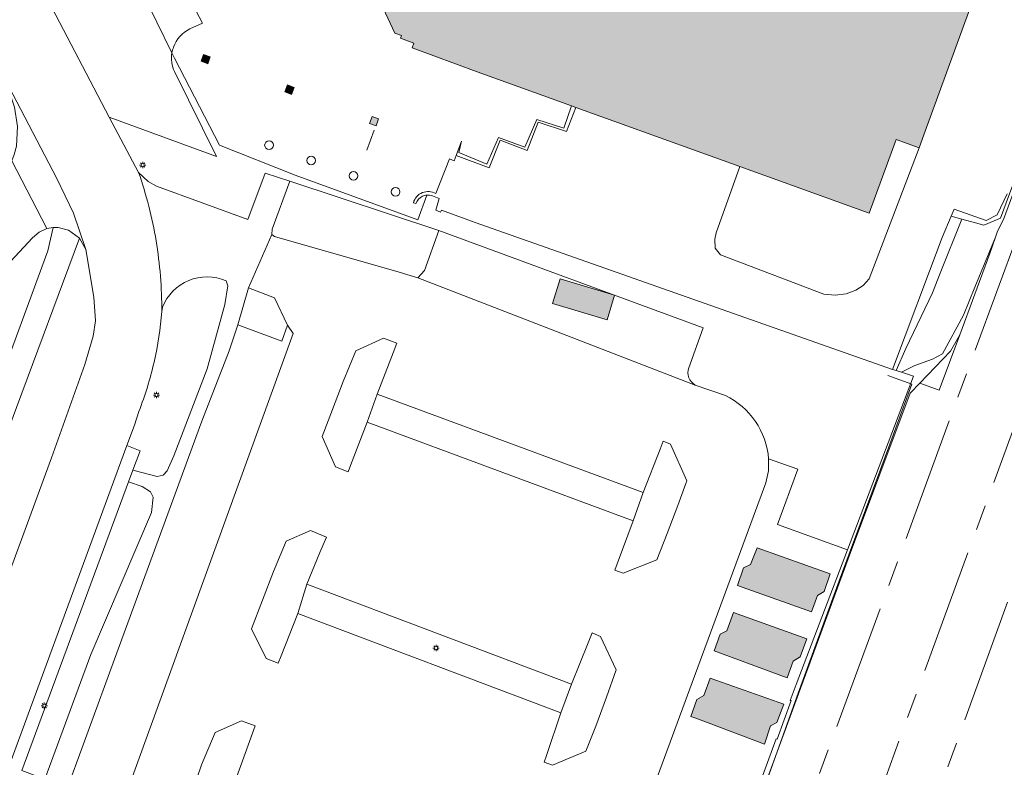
# Model space of a CAD drawing. Header units: metres. Extents: x 187482 to 189800, y 333582 to 335019.
# Tile 138 of 256: x 188003 to 188082, y 334812 to 334872. Entities that reach past the tile are written whole.
import ezdxf

# ---------------------------------------------------------------- set-up
doc = ezdxf.new("R2010")
doc.units = ezdxf.units.M
doc.linetypes.add('AM-AS-SO', pattern=[16, 10, -2, 2, -2])
doc.layers.get('0').update_dxf_attribs({"color": 252, "lineweight": 18})
for name, color, linetype, lineweight in [('B-WE-AM-AS_SPOOR_TREIN-G', 252, 'AM-AS-SO', 18), ('B-WE-GR-GRAS-GV', 252, 'Continuous', 18), ('B-WE-GR-GROENVOORZIENING-GV', 252, 'Continuous', 18), ('B-WE-IE-MEUBILAIR-S', 252, 'Continuous', 18), ('B-WE-IE-TERREINAFSCHEIDING_KUNSTMATIG_HEKWERK-G', 252, 'IE-TERREINAFSCHEIDING_KUNSTMATIG-SO', 18), ('B-WE-IE-TERREINAFSCHEIDING_KUNSTMATIG_MUUR-G', 252, 'IE-TERREINAFSCHEIDING_KUNSTMATIG-SO', 18), ('B-WE-OG-BEBOUWING-GV', 252, 'Continuous', 18), ('B-WE-OG-BEBOUWING_LUIFEL-GV', 252, 'Continuous', 18), ('B-WE-OG-TERREIN_ERF-GV', 252, 'Continuous', 18), ('B-WE-VH-GESLOTENVERHARDING_ASFALT-GV', 252, 'Continuous', 18), ('B-WE-VH-HALFVERHARDING-GV', 252, 'Continuous', 18)]:
    doc.layers.add(name, color=color, linetype=linetype, lineweight=lineweight)
doc.layers.add('B-WE-OG-BEBOUWING-V', color=7, linetype='Continuous', lineweight=18, true_color=0xf0f0f0)
doc.linetypes.add('IE-TERREINAFSCHEIDING_KUNSTMATIG-SO', pattern='A,4,[82,NLCS.SHX,S=0.75,R=90,X=0,Y=0],4,-2', length=10)

# ---------------------------------------------------------------- blocks, each defined once
blk = doc.blocks.new('SIE-MEUBILAIR_PAAL_LICHTMAST-SO')
for points in [[(-0.62, 0), (-1, 0)], [(-0.71, 0.71), (-0.44, 0.44)], [(0, 1), (0, 0.62)], [(0.44, 0.44), (0.71, 0.71)], [(1, 0), (0.62, 0)], [(-0.71, -0.71), (-0.44, -0.44)], [(0, -0.62), (0, -1)], [(0.44, -0.44), (0.71, -0.71)]]:
    blk.add_lwpolyline(points)
blk.add_circle((0, 0), 0.5)

msp = doc.modelspace()

# ---------------------------------------------------------------- hatches: boundary and pattern name
at = {"layer": 'B-WE-OG-BEBOUWING-V'}
h = msp.add_hatch(color=256, dxfattribs=at)
h.dxf.hatch_style = 1
h.paths.add_polyline_path([(188031.534, 334863.949), (188031.015, 334864.138), (188030.819, 334863.6), (188031.334, 334863.412)], flags=16)
h.paths.add_polyline_path([(188047.276, 334864.872), (188060.383, 334860.15), (188070.723, 334856.425), (188072.867, 334862.318), (188074.71, 334861.648), (188075.083, 334862.669), (188099.671, 334930.076), (188056.214, 334945.841), (188054.265, 334940.48), (188057.163, 334939.428), (188055.004, 334933.507), (188053.355, 334928.984), (188055.948, 334928.043), (188055.453, 334926.691), (188053.669, 334927.344), (188051.09, 334920.301), (188050.264, 334920.604), (188047.09, 334911.933), (188041.707, 334913.886), (188039.118, 334907.219), (188037.207, 334901.976), (188036.611, 334900.34), (188031.51, 334886.344), (188035.123, 334885.024), (188034.01, 334882.001), (188033.209, 334882.283), (188029.65, 334880.782), (188029.424, 334880.232), (188029.233, 334880.186), (188029.03, 334879.597), (188029.244, 334879.514), (188029.028, 334879.046), (188030.702, 334875.436), (188031.238, 334875.2), (188031.158, 334874.948), (188031.399, 334874.853), (188031.178, 334874.372), (188032.829, 334870.786), (188033.358, 334870.605), (188033.292, 334870.387), (188034.353, 334869.994), (188034.208, 334869.617), (188039.42, 334867.702), (188040.066, 334867.47), (188046.953, 334864.988)], flags=17)
h = msp.add_hatch(color=256, dxfattribs=at)
h.dxf.hatch_style = 1
h.paths.add_polyline_path([(188113.354, 334751.886), (188114.007, 334753.671), (188110.494, 334754.969), (188108.885, 334750.58), (188108.968, 334750.549), (188106.767, 334744.593), (188109.375, 334743.629), (188110.218, 334743.317)], flags=16)
h.paths.add_polyline_path([(188144.743, 334848.751), (188149.644, 334847.091), (188151.504, 334852.612), (188146.603, 334854.272)], flags=16)
h.paths.add_polyline_path([(188111.246, 334807.982), (188113.293, 334807.23), (188116.09, 334814.846), (188114.521, 334815.423), (188115.368, 334817.729), (188115.102, 334817.826), (188116.726, 334822.246), (188111.795, 334824.058), (188110.171, 334819.637), (188109.812, 334819.769), (188108.965, 334817.463), (188107.27, 334818.086), (188104.473, 334810.47), (188106.665, 334809.665), (188101.681, 334796.095), (188102.102, 334795.941), (188101.636, 334794.673), (188103.116, 334792.923), (188105.366, 334793.303), (188105.832, 334794.57), (188106.262, 334794.413)], flags=16)
h.paths.add_polyline_path([(188123.901, 334759.755), (188122.439, 334755.76), (188115.677, 334758.234), (188115.375, 334757.413), (188111.859, 334758.692), (188110.494, 334754.969), (188114.007, 334753.671), (188113.354, 334751.886), (188120.116, 334749.412), (188121.971, 334754.483), (188128.738, 334752.023), (188129.492, 334753.379), (188130.463, 334754.589), (188131.623, 334755.62), (188132.939, 334756.442)], flags=16)
h.paths.add_polyline_path([(188113.354, 334751.886), (188110.218, 334743.317), (188123.713, 334738.33), (188125.011, 334738.191), (188126.294, 334738.434), (188125.837, 334739.888), (188125.625, 334741.397), (188125.664, 334742.92), (188125.954, 334744.416), (188119.188, 334746.876), (188120.116, 334749.412)], flags=16)
h.paths.add_polyline_path([(188143.288, 334732.26), (188144.628, 334735.922), (188139.156, 334737.925), (188135.266, 334735.172), (188136.036, 334734.363), (188136.907, 334733.663), (188137.861, 334733.083), (188138.884, 334732.633), (188139.957, 334732.322), (188141.061, 334732.154), (188142.178, 334732.134)], flags=0)
h.paths.add_polyline_path([(188120.116, 334749.412), (188119.188, 334746.876), (188125.954, 334744.416), (188125.664, 334742.92), (188125.625, 334741.397), (188125.837, 334739.888), (188126.294, 334738.434), (188135.266, 334735.172), (188139.156, 334737.925), (188140.735, 334739.043), (188143.543, 334746.64), (188141.933, 334753.144), (188132.939, 334756.442), (188131.623, 334755.62), (188130.463, 334754.589), (188129.492, 334753.379), (188128.738, 334752.023), (188121.971, 334754.483)], flags=16)
h.paths.add_polyline_path([(188111.859, 334758.692), (188115.375, 334757.413), (188115.677, 334758.234), (188122.439, 334755.76), (188123.901, 334759.755), (188120.527, 334760.992), (188117.65, 334763.016), (188118.509, 334765.387), (188119.826, 334769.023), (188119.894, 334769.211), (188119.657, 334769.297), (188119.623, 334769.197), (188119.593, 334769.109), (188116.159, 334770.354), (188114.752, 334766.547), (188113.202, 334762.355), (188112.786, 334761.221)], flags=16)
h.paths.add_polyline_path([(188081.389, 334733.788), (188079.309, 334733.604), (188077.387, 334728.388), (188076.852, 334728.585), (188063.011, 334691.034), (188063.546, 334690.837), (188061.624, 334685.62), (188063.103, 334684.176), (188065.166, 334684.314), (188067.089, 334689.531), (188067.624, 334689.334), (188081.464, 334726.885), (188080.929, 334727.082), (188082.852, 334732.299)], flags=0)
h.paths.add_polyline_path([(188056.374, 334665.772), (188054.13, 334665.445), (188052.335, 334660.585), (188051.947, 334660.728), (188050.228, 334656.074), (188052.012, 334653.961), (188054.741, 334654.407), (188056.46, 334659.061), (188056.072, 334659.205), (188057.867, 334664.065)], flags=16)
h.paths.add_polyline_path([(188064.154, 334819.337), (188064.651, 334820.671), (188065.206, 334821.012), (188065.724, 334822.445), (188059.868, 334824.533), (188059.347, 334823.09), (188058.813, 334822.805), (188058.329, 334821.477)], flags=16)
h.paths.add_polyline_path([(188058.007, 334819.288), (188057.511, 334817.92), (188056.946, 334817.585), (188056.462, 334816.251), (188056.878, 334816.111), (188062.349, 334814.027), (188062.846, 334815.491), (188063.336, 334815.758), (188063.906, 334817.234)], flags=16)
h.paths.add_polyline_path([(188066.115, 334824.604), (188066.592, 334825.894), (188067.126, 334826.223), (188067.597, 334827.619), (188061.769, 334829.7), (188061.233, 334828.388), (188060.674, 334828.109), (188060.19, 334826.694)], flags=16)
h.paths.add_polyline_path([(188122.64, 334751.245), (188125.797, 334750.09), (188124.669, 334747.045), (188121.499, 334748.159)], flags=16)
h.paths.add_polyline_path([(188118.879, 334706.616), (188120.196, 334710.294), (188118.962, 334710.756), (188117.592, 334707.098)], flags=16)
h.paths.add_polyline_path([(188107.705, 334676.537), (188106.447, 334677.009), (188105.155, 334673.56), (188106.413, 334673.089)], flags=16)
h.paths.add_polyline_path([(188114.299, 334694.388), (188115.626, 334697.927), (188114.371, 334698.398), (188113.044, 334694.859)], flags=16)
h.paths.add_polyline_path([(188100.211, 334656.017), (188101.554, 334659.733), (188100.218, 334660.216), (188098.875, 334656.5)], flags=16)
h.paths.add_polyline_path([(188120.5, 334711.204), (188121.844, 334714.789), (188120.629, 334715.245), (188119.285, 334711.659)], flags=16)
h.paths.add_polyline_path([(188101.872, 334664.669), (188100.502, 334661.078), (188101.777, 334660.6), (188103.126, 334664.199)], flags=16)
h.paths.add_polyline_path([(188093.01, 334705.533), (188091.561, 334706.083), (188087.545, 334695.449), (188089.044, 334694.93)], flags=16)
h.paths.add_polyline_path([(188113.982, 334693.381), (188112.715, 334693.855), (188111.399, 334690.344), (188112.666, 334689.869)], flags=16)
h.paths.add_polyline_path([(188108.074, 334681.475), (188106.821, 334678.132), (188108.048, 334677.672), (188109.302, 334681.014)], flags=16)
h.paths.add_polyline_path([(188137.486, 334889.446), (188139.988, 334888.532), (188143.626, 334898.496), (188141.124, 334899.41)], flags=16)
h.paths.add_polyline_path([(188072.593, 334650.228), (188076.538, 334660.9), (188075.149, 334661.384), (188071.163, 334650.809)], flags=16)
h.paths.add_polyline_path([(188095.78, 334772.918), (188092.818, 334772.413), (188085.48, 334752.389), (188087.399, 334750.054), (188090.372, 334750.595), (188097.714, 334770.618)], flags=16)
h.paths.add_polyline_path([(188056.374, 334665.772), (188057.867, 334664.065), (188056.072, 334659.205), (188056.46, 334659.061), (188054.741, 334654.407), (188052.012, 334653.961), (188050.228, 334656.074), (188051.947, 334660.728), (188052.335, 334660.585), (188054.13, 334665.445)], flags=16)
h.paths.add_polyline_path([(188095.78, 334772.918), (188097.714, 334770.618), (188090.372, 334750.595), (188087.399, 334750.054), (188085.48, 334752.389), (188092.818, 334772.413)], flags=16)
h.paths.add_polyline_path([(188108.965, 334817.463), (188109.812, 334819.769), (188110.171, 334819.637), (188111.795, 334824.058), (188116.726, 334822.246), (188115.102, 334817.826), (188115.368, 334817.729), (188114.521, 334815.423), (188116.09, 334814.846), (188113.293, 334807.23), (188111.246, 334807.982), (188106.262, 334794.413), (188105.832, 334794.57), (188105.366, 334793.303), (188103.116, 334792.923), (188101.636, 334794.673), (188102.102, 334795.941), (188101.681, 334796.095), (188106.665, 334809.665), (188104.473, 334810.47), (188107.27, 334818.086)], flags=0)
h.paths.add_polyline_path([(188081.389, 334733.788), (188082.852, 334732.299), (188080.929, 334727.082), (188081.464, 334726.885), (188067.624, 334689.334), (188067.089, 334689.531), (188065.166, 334684.314), (188063.103, 334684.176), (188061.624, 334685.62), (188063.546, 334690.837), (188063.011, 334691.034), (188076.852, 334728.585), (188077.387, 334728.388), (188079.309, 334733.604)], flags=16)
h.paths.add_polyline_path([(188112.786, 334761.221), (188107.757, 334763.026), (188107.533, 334763.106), (188102.499, 334749.596), (188102.812, 334749.483), (188107.817, 334747.668)], flags=16)
h.paths.add_polyline_path([(188148.146, 334733.219), (188132.972, 334738.828), (188107.817, 334747.668), (188105.979, 334742.654), (188110.845, 334740.885), (188146.256, 334728.01), (188146.73, 334729.317)], flags=16)
h.paths.add_polyline_path([(188143.626, 334898.496), (188139.988, 334888.532), (188137.486, 334889.446), (188141.124, 334899.41)], flags=16)
h.paths.add_polyline_path([(188050.007, 334655.479), (188051.725, 334660.257), (188052.468, 334660.007), (188054.233, 334664.688), (188056.225, 334665.333), (188057.445, 334663.53), (188055.753, 334658.776), (188056.313, 334658.602), (188054.596, 334653.825), (188052.074, 334653.278)], flags=0)
h.paths.add_polyline_path([(188067.639, 334689.455), (188066.904, 334688.968), (188064.948, 334683.847), (188062.805, 334683.425), (188061.51, 334685.127), (188063.461, 334690.244), (188063.22, 334691.093), (188076.821, 334727.78), (188077.55, 334728.248), (188079.264, 334732.872), (188081.409, 334733.687), (188082.707, 334731.596), (188080.993, 334726.972), (188081.24, 334726.142)], flags=0)
h.paths.add_polyline_path([(188105.199, 334793.294), (188103.865, 334792.941), (188103.548, 334792.074), (188102.344, 334792.515), (188102.658, 334793.37), (188101.933, 334794.311), (188102.356, 334795.464), (188102.134, 334796.434), (188107.709, 334811.649), (188107.06, 334813.185), (188107.632, 334814.709), (188109.046, 334815.299), (188111.996, 334823.35), (188116.37, 334821.747), (188113.522, 334813.977), (188113.716, 334812.428), (188113.135, 334810.781), (188111.919, 334809.601), (188106.37, 334794.461), (188105.574, 334794.317)], flags=16)
h.paths.add_polyline_path([(188049.851, 334648.187), (188057.538, 334649.533), (188058.588, 334652.346), (188071.858, 334687.891), (188085.459, 334724.578), (188110.595, 334792.912), (188120.722, 334820.152), (188151.42, 334903.72), (188146.208, 334909.888), (188138.244, 334908.546), (188107.293, 334825.074), (188097.909, 334797.982), (188072.137, 334730.255), (188058.294, 334692.919), (188045.081, 334657.305), (188044.218, 334654.98)], flags=17)
h.paths.add_polyline_path([(188103.548, 334792.074), (188103.865, 334792.941), (188105.199, 334793.294), (188105.574, 334794.317), (188106.37, 334794.461), (188111.919, 334809.601), (188113.135, 334810.781), (188113.716, 334812.428), (188113.522, 334813.977), (188116.37, 334821.747), (188111.996, 334823.35), (188109.046, 334815.299), (188107.632, 334814.709), (188107.06, 334813.185), (188107.709, 334811.649), (188102.134, 334796.434), (188102.356, 334795.464), (188101.933, 334794.311), (188102.658, 334793.37), (188102.344, 334792.515)], flags=16)
h.paths.add_polyline_path([(188052.468, 334660.007), (188051.725, 334660.257), (188050.007, 334655.479), (188052.074, 334653.278), (188054.596, 334653.825), (188056.313, 334658.602), (188055.753, 334658.776), (188057.445, 334663.53), (188056.225, 334665.333), (188054.233, 334664.688)], flags=16)
h.paths.add_polyline_path([(188064.948, 334683.847), (188066.904, 334688.968), (188067.639, 334689.455), (188081.24, 334726.142), (188080.993, 334726.972), (188082.707, 334731.596), (188081.409, 334733.687), (188079.264, 334732.872), (188077.55, 334728.248), (188076.821, 334727.78), (188063.22, 334691.093), (188063.461, 334690.244), (188061.51, 334685.127), (188062.805, 334683.425)], flags=16)
h.paths.add_polyline_path([(188046.034, 334851.192), (188045.437, 334849.221), (188049.785, 334847.905), (188050.382, 334849.876)], flags=16)
h = msp.add_hatch(color=256, dxfattribs=at)
h.dxf.hatch_style = 1
h.paths.add_polyline_path([(188113.354, 334751.886), (188114.007, 334753.671), (188110.494, 334754.969), (188108.885, 334750.58), (188108.968, 334750.549), (188106.767, 334744.593), (188109.375, 334743.629), (188110.218, 334743.317)], flags=16)
h.paths.add_polyline_path([(188144.743, 334848.751), (188149.644, 334847.091), (188151.504, 334852.612), (188146.603, 334854.272)], flags=16)
h.paths.add_polyline_path([(188111.246, 334807.982), (188113.293, 334807.23), (188116.09, 334814.846), (188114.521, 334815.423), (188115.368, 334817.729), (188115.102, 334817.826), (188116.726, 334822.246), (188111.795, 334824.058), (188110.171, 334819.637), (188109.812, 334819.769), (188108.965, 334817.463), (188107.27, 334818.086), (188104.473, 334810.47), (188106.665, 334809.665), (188101.681, 334796.095), (188102.102, 334795.941), (188101.636, 334794.673), (188103.116, 334792.923), (188105.366, 334793.303), (188105.832, 334794.57), (188106.262, 334794.413)], flags=16)
h.paths.add_polyline_path([(188123.901, 334759.755), (188122.439, 334755.76), (188115.677, 334758.234), (188115.375, 334757.413), (188111.859, 334758.692), (188110.494, 334754.969), (188114.007, 334753.671), (188113.354, 334751.886), (188120.116, 334749.412), (188121.971, 334754.483), (188128.738, 334752.023), (188129.492, 334753.379), (188130.463, 334754.589), (188131.623, 334755.62), (188132.939, 334756.442)], flags=16)
h.paths.add_polyline_path([(188113.354, 334751.886), (188110.218, 334743.317), (188123.713, 334738.33), (188125.011, 334738.191), (188126.294, 334738.434), (188125.837, 334739.888), (188125.625, 334741.397), (188125.664, 334742.92), (188125.954, 334744.416), (188119.188, 334746.876), (188120.116, 334749.412)], flags=16)
h.paths.add_polyline_path([(188143.288, 334732.26), (188144.628, 334735.922), (188139.156, 334737.925), (188135.266, 334735.172), (188136.036, 334734.363), (188136.907, 334733.663), (188137.861, 334733.083), (188138.884, 334732.633), (188139.957, 334732.322), (188141.061, 334732.154), (188142.178, 334732.134)], flags=0)
h.paths.add_polyline_path([(188120.116, 334749.412), (188119.188, 334746.876), (188125.954, 334744.416), (188125.664, 334742.92), (188125.625, 334741.397), (188125.837, 334739.888), (188126.294, 334738.434), (188135.266, 334735.172), (188139.156, 334737.925), (188140.735, 334739.043), (188143.543, 334746.64), (188141.933, 334753.144), (188132.939, 334756.442), (188131.623, 334755.62), (188130.463, 334754.589), (188129.492, 334753.379), (188128.738, 334752.023), (188121.971, 334754.483)], flags=16)
h.paths.add_polyline_path([(188111.859, 334758.692), (188115.375, 334757.413), (188115.677, 334758.234), (188122.439, 334755.76), (188123.901, 334759.755), (188120.527, 334760.992), (188117.65, 334763.016), (188118.509, 334765.387), (188119.826, 334769.023), (188119.894, 334769.211), (188119.657, 334769.297), (188119.623, 334769.197), (188119.593, 334769.109), (188116.159, 334770.354), (188114.752, 334766.547), (188113.202, 334762.355), (188112.786, 334761.221)], flags=16)
h.paths.add_polyline_path([(188081.389, 334733.788), (188079.309, 334733.604), (188077.387, 334728.388), (188076.852, 334728.585), (188063.011, 334691.034), (188063.546, 334690.837), (188061.624, 334685.62), (188063.103, 334684.176), (188065.166, 334684.314), (188067.089, 334689.531), (188067.624, 334689.334), (188081.464, 334726.885), (188080.929, 334727.082), (188082.852, 334732.299)], flags=0)
h.paths.add_polyline_path([(188056.374, 334665.772), (188054.13, 334665.445), (188052.335, 334660.585), (188051.947, 334660.728), (188050.228, 334656.074), (188052.012, 334653.961), (188054.741, 334654.407), (188056.46, 334659.061), (188056.072, 334659.205), (188057.867, 334664.065)], flags=16)
h.paths.add_polyline_path([(188064.154, 334819.337), (188064.651, 334820.671), (188065.206, 334821.012), (188065.724, 334822.445), (188059.868, 334824.533), (188059.347, 334823.09), (188058.813, 334822.805), (188058.329, 334821.477)], flags=16)
h.paths.add_polyline_path([(188058.007, 334819.288), (188057.511, 334817.92), (188056.946, 334817.585), (188056.462, 334816.251), (188056.878, 334816.111), (188062.349, 334814.027), (188062.846, 334815.491), (188063.336, 334815.758), (188063.906, 334817.234)], flags=16)
h.paths.add_polyline_path([(188066.115, 334824.604), (188066.592, 334825.894), (188067.126, 334826.223), (188067.597, 334827.619), (188061.769, 334829.7), (188061.233, 334828.388), (188060.674, 334828.109), (188060.19, 334826.694)], flags=16)
h.paths.add_polyline_path([(188122.64, 334751.245), (188125.797, 334750.09), (188124.669, 334747.045), (188121.499, 334748.159)], flags=16)
h.paths.add_polyline_path([(188118.879, 334706.616), (188120.196, 334710.294), (188118.962, 334710.756), (188117.592, 334707.098)], flags=16)
h.paths.add_polyline_path([(188107.705, 334676.537), (188106.447, 334677.009), (188105.155, 334673.56), (188106.413, 334673.089)], flags=16)
h.paths.add_polyline_path([(188114.299, 334694.388), (188115.626, 334697.927), (188114.371, 334698.398), (188113.044, 334694.859)], flags=16)
h.paths.add_polyline_path([(188100.211, 334656.017), (188101.554, 334659.733), (188100.218, 334660.216), (188098.875, 334656.5)], flags=16)
h.paths.add_polyline_path([(188120.5, 334711.204), (188121.844, 334714.789), (188120.629, 334715.245), (188119.285, 334711.659)], flags=16)
h.paths.add_polyline_path([(188101.872, 334664.669), (188100.502, 334661.078), (188101.777, 334660.6), (188103.126, 334664.199)], flags=16)
h.paths.add_polyline_path([(188093.01, 334705.533), (188091.561, 334706.083), (188087.545, 334695.449), (188089.044, 334694.93)], flags=16)
h.paths.add_polyline_path([(188113.982, 334693.381), (188112.715, 334693.855), (188111.399, 334690.344), (188112.666, 334689.869)], flags=16)
h.paths.add_polyline_path([(188108.074, 334681.475), (188106.821, 334678.132), (188108.048, 334677.672), (188109.302, 334681.014)], flags=16)
h.paths.add_polyline_path([(188137.486, 334889.446), (188139.988, 334888.532), (188143.626, 334898.496), (188141.124, 334899.41)], flags=16)
h.paths.add_polyline_path([(188072.593, 334650.228), (188076.538, 334660.9), (188075.149, 334661.384), (188071.163, 334650.809)], flags=16)
h.paths.add_polyline_path([(188095.78, 334772.918), (188092.818, 334772.413), (188085.48, 334752.389), (188087.399, 334750.054), (188090.372, 334750.595), (188097.714, 334770.618)], flags=16)
h.paths.add_polyline_path([(188056.374, 334665.772), (188057.867, 334664.065), (188056.072, 334659.205), (188056.46, 334659.061), (188054.741, 334654.407), (188052.012, 334653.961), (188050.228, 334656.074), (188051.947, 334660.728), (188052.335, 334660.585), (188054.13, 334665.445)], flags=16)
h.paths.add_polyline_path([(188095.78, 334772.918), (188097.714, 334770.618), (188090.372, 334750.595), (188087.399, 334750.054), (188085.48, 334752.389), (188092.818, 334772.413)], flags=16)
h.paths.add_polyline_path([(188108.965, 334817.463), (188109.812, 334819.769), (188110.171, 334819.637), (188111.795, 334824.058), (188116.726, 334822.246), (188115.102, 334817.826), (188115.368, 334817.729), (188114.521, 334815.423), (188116.09, 334814.846), (188113.293, 334807.23), (188111.246, 334807.982), (188106.262, 334794.413), (188105.832, 334794.57), (188105.366, 334793.303), (188103.116, 334792.923), (188101.636, 334794.673), (188102.102, 334795.941), (188101.681, 334796.095), (188106.665, 334809.665), (188104.473, 334810.47), (188107.27, 334818.086)], flags=0)
h.paths.add_polyline_path([(188081.389, 334733.788), (188082.852, 334732.299), (188080.929, 334727.082), (188081.464, 334726.885), (188067.624, 334689.334), (188067.089, 334689.531), (188065.166, 334684.314), (188063.103, 334684.176), (188061.624, 334685.62), (188063.546, 334690.837), (188063.011, 334691.034), (188076.852, 334728.585), (188077.387, 334728.388), (188079.309, 334733.604)], flags=16)
h.paths.add_polyline_path([(188103.219, 334814.366), (188044.568, 334654.588), (188049.869, 334648.32), (188057.842, 334649.714), (188115.434, 334805.644), (188151.57, 334903.612), (188146.199, 334910.045), (188137.966, 334908.531)], flags=17)
h.paths.add_polyline_path([(188112.786, 334761.221), (188107.757, 334763.026), (188107.533, 334763.106), (188102.499, 334749.596), (188102.812, 334749.483), (188107.817, 334747.668)], flags=16)
h.paths.add_polyline_path([(188148.146, 334733.219), (188132.972, 334738.828), (188107.817, 334747.668), (188105.979, 334742.654), (188110.845, 334740.885), (188146.256, 334728.01), (188146.73, 334729.317)], flags=16)
h.paths.add_polyline_path([(188143.626, 334898.496), (188139.988, 334888.532), (188137.486, 334889.446), (188141.124, 334899.41)], flags=16)
h.paths.add_polyline_path([(188050.007, 334655.479), (188051.725, 334660.257), (188052.468, 334660.007), (188054.233, 334664.688), (188056.225, 334665.333), (188057.445, 334663.53), (188055.753, 334658.776), (188056.313, 334658.602), (188054.596, 334653.825), (188052.074, 334653.278)], flags=0)
h.paths.add_polyline_path([(188067.639, 334689.455), (188066.904, 334688.968), (188064.948, 334683.847), (188062.805, 334683.425), (188061.51, 334685.127), (188063.461, 334690.244), (188063.22, 334691.093), (188076.821, 334727.78), (188077.55, 334728.248), (188079.264, 334732.872), (188081.409, 334733.687), (188082.707, 334731.596), (188080.993, 334726.972), (188081.24, 334726.142)], flags=0)
h.paths.add_polyline_path([(188105.199, 334793.294), (188103.865, 334792.941), (188103.548, 334792.074), (188102.344, 334792.515), (188102.658, 334793.37), (188101.933, 334794.311), (188102.356, 334795.464), (188102.134, 334796.434), (188107.709, 334811.649), (188107.06, 334813.185), (188107.632, 334814.709), (188109.046, 334815.299), (188111.996, 334823.35), (188116.37, 334821.747), (188113.522, 334813.977), (188113.716, 334812.428), (188113.135, 334810.781), (188111.919, 334809.601), (188106.37, 334794.461), (188105.574, 334794.317)], flags=16)
h.paths.add_polyline_path([(188103.548, 334792.074), (188103.865, 334792.941), (188105.199, 334793.294), (188105.574, 334794.317), (188106.37, 334794.461), (188111.919, 334809.601), (188113.135, 334810.781), (188113.716, 334812.428), (188113.522, 334813.977), (188116.37, 334821.747), (188111.996, 334823.35), (188109.046, 334815.299), (188107.632, 334814.709), (188107.06, 334813.185), (188107.709, 334811.649), (188102.134, 334796.434), (188102.356, 334795.464), (188101.933, 334794.311), (188102.658, 334793.37), (188102.344, 334792.515)], flags=16)
h.paths.add_polyline_path([(188052.468, 334660.007), (188051.725, 334660.257), (188050.007, 334655.479), (188052.074, 334653.278), (188054.596, 334653.825), (188056.313, 334658.602), (188055.753, 334658.776), (188057.445, 334663.53), (188056.225, 334665.333), (188054.233, 334664.688)], flags=16)
h.paths.add_polyline_path([(188064.948, 334683.847), (188066.904, 334688.968), (188067.639, 334689.455), (188081.24, 334726.142), (188080.993, 334726.972), (188082.707, 334731.596), (188081.409, 334733.687), (188079.264, 334732.872), (188077.55, 334728.248), (188076.821, 334727.78), (188063.22, 334691.093), (188063.461, 334690.244), (188061.51, 334685.127), (188062.805, 334683.425)], flags=16)
h.paths.add_polyline_path([(188046.034, 334851.192), (188045.437, 334849.221), (188049.785, 334847.905), (188050.382, 334849.876)], flags=16)
h = msp.add_hatch(color=256, dxfattribs=at)
h.dxf.hatch_style = 1
h.paths.add_polyline_path([(188018.095, 334868.899), (188017.551, 334869.097), (188017.353, 334868.553), (188017.896, 334868.355)], flags=17)
h = msp.add_hatch(color=256, dxfattribs=at)
h.dxf.hatch_style = 1
h.paths.add_polyline_path([(188024.8, 334866.45), (188024.259, 334866.662), (188024.047, 334866.121), (188024.588, 334865.909)], flags=17)

# ---------------------------------------------------------------- linework, layer by layer
at = {"layer": 'B-WE-AM-AS_SPOOR_TREIN-G', "flags": 128}
for points in [[(187938.672, 334493.436), (187946.116, 334506.742), (187954.113, 334521.419), (187960.454, 334533.371), (187966.931, 334545.875), (187973.813, 334559.553), (187981.266, 334574.814), (187988.057, 334588.974), (187993.186, 334599.933), (188000.593, 334616.074), (188008.727, 334634.325), (188017.293, 334653.815), (188024.408, 334670.949), (188038.032, 334706.632), (188058.672, 334762.709), (188074.827, 334806.249), (188083.775, 334830.9), (188089.471, 334846.134), (188103.401, 334884.1), (188118.557, 334924.41), (188125.223, 334942.945), (188130.53, 334957.434), (188142.619, 334990.031), (188148.213, 335006.17), (188151.51, 335016.548)], [(188046.028, 334755.388), (188090.195, 334875.382), (188106.418, 334919.741), (188109.223, 334927.123), (188111.686, 334933.203), (188113.59, 334937.363), (188116.347, 334943.318), (188122.276, 334955.206), (188125.556, 334961.883)], [(188036.399, 334714.834), (188044.349, 334736.114), (188058.593, 334774.719), (188096.22, 334877.372), (188127.266, 334961.271)]]:
    msp.add_lwpolyline(points, dxfattribs=at)
at = {"layer": 'B-WE-GR-GRAS-GV', "flags": 128}
msp.add_lwpolyline([(188074.762, 334842.854), (188076.316, 334842.306), (188077.968, 334846.72), (188077.212, 334845.405)], close=True, dxfattribs=at)
at = {"layer": 'B-WE-GR-GROENVOORZIENING-GV', "flags": 128}
for points in [[(187988.775, 334815.623), (187989.435, 334815.388), (187990.901, 334814.848), (187993.851, 334822.859), (188000.75, 334841.612), (188005.128, 334853.433), (188005.534, 334855.282), (188005.048, 334855.194), (188004.422, 334854.898), (188003.888, 334854.458), (188000, 334850.296), (187999.055, 334848.879), (187998.329, 334847.339), (187987.622, 334818.226)], [(187997.506, 334815.442), (187999.82, 334821.739), (188005.414, 334836.882), (188008.081, 334844.34), (188008.732, 334846.599), (188008.927, 334847.834), (188008.796, 334849.727), (188008.156, 334853.529), (188007.65, 334854.431), (188002.607, 334840.91), (187995.223, 334821.009), (187992.805, 334814.155), (187993.684, 334813.842)], [(188012.388, 334840.603), (188012.042, 334839.5), (188011.424, 334837.875), (188012.481, 334837.441), (188011.912, 334835.903), (188013.849, 334835.393), (188014.327, 334835.508), (188014.636, 334835.846), (188015.193, 334837.054), (188017.854, 334843.988), (188019.257, 334849.137), (188019.49, 334850.614), (188019.353, 334851.035)], [(188014.267, 334848.929), (188014.213, 334848.587)]]:
    msp.add_lwpolyline(points, dxfattribs=at)
at = {"layer": 'B-WE-GR-GROENVOORZIENING-GV'}
for points in [[(188016.369, 334851.048, 0.201137), (188014.267, 334848.929)], [(188019.353, 334851.035, 0.200736), (188016.369, 334851.048)], [(188014.213, 334848.587, -0.037433), (188013.601, 334844.526)], [(188013.601, 334844.526, -0.037439), (188012.388, 334840.603)]]:
    msp.add_lwpolyline(points, format="xyb", dxfattribs=at)
at = {"layer": 'B-WE-GR-GROENVOORZIENING-GV', "flags": 128}
for points in [[(188020.291, 334847.501), (188023.59, 334846.289), (188023.803, 334846.211), (188024.267, 334847.474), (188023.23, 334849.669), (188021.141, 334850.466)], [(188030.628, 334839.728), (188031.416, 334841.978), (188032.697, 334845.284), (188032.989, 334846.037), (188031.928, 334846.448), (188029.727, 334845.435), (188028.7, 334842.983), (188027.86, 334840.752), (188027.02, 334838.596), (188028.086, 334836.166), (188029.102, 334835.774), (188029.298, 334836.283)], [(188051.873, 334831.867), (188050.577, 334828.42), (188050.395, 334827.935), (188051.081, 334827.677), (188053.766, 334828.759), (188054.584, 334830.864), (188055.424, 334833.095), (188056.077, 334834.836), (188056.163, 334835.065), (188054.852, 334837.988), (188054.26, 334838.219), (188054.012, 334837.584), (188052.659, 334834.118)], [(188011.573, 334834.988), (188003.039, 334811.933), (188004.89, 334811.245), (188008.56, 334821.196), (188013.385, 334832.518), (188013.522, 334833.757), (188013.315, 334834.168), (188012.664, 334834.611)], [(188025.809, 334826.807), (188026.852, 334829.323), (188027.364, 334830.558), (188026.098, 334831.083), (188024.153, 334830.227), (188023.13, 334827.818), (188022.271, 334825.522), (188021.375, 334823.246), (188022.556, 334820.868), (188023.522, 334820.489), (188023.753, 334821.077), (188025.083, 334824.461)], [(188046.089, 334816.535), (188044.934, 334813.126), (188044.751, 334812.586), (188045.426, 334812.358), (188048.076, 334813.479), (188048.888, 334815.479), (188049.748, 334817.775), (188050.497, 334819.973), (188049.257, 334822.64), (188048.587, 334822.91), (188048.267, 334822.117), (188046.941, 334818.834)], [(188020.177, 334811.366), (188021.464, 334814.921), (188021.675, 334815.503), (188020.586, 334815.897), (188018.473, 334814.966), (188017.4, 334812.386), (188016.617, 334810.108), (188015.755, 334807.777), (188016.862, 334805.547), (188017.861, 334805.167), (188018.082, 334805.748), (188019.355, 334809.096)]]:
    msp.add_lwpolyline(points, close=True, dxfattribs=at)
at = {"layer": 'B-WE-IE-TERREINAFSCHEIDING_KUNSTMATIG_HEKWERK-G', "ltscale": 0.2, "flags": 128}
for points in [[(188015.031, 334869.231), (188012.629, 334874.156), (188012.621, 334874.17)], [(188035.385, 334857.868), (188034.673, 334855.907), (188024.878, 334859.473), (188018.827, 334861.864), (188015.245, 334868.793), (188015.031, 334869.231)], [(188036.11, 334857.985), (188037.196, 334860.753)], [(188073.311, 334843.723), (188074.264, 334843.423), (188068.982, 334829.558)], [(188072.576, 334843.954), (188072.88, 334843.858)], [(188072.88, 334843.858), (188073.311, 334843.723)], [(188051.604, 334781.491), (188052.425, 334783.667), (188054.093, 334788.231), (188056.713, 334795.329), (188059.373, 334802.588), (188062.485, 334810.959), (188065.049, 334818.109), (188068.313, 334827.061), (188072.267, 334837.697), (188074.122, 334842.778), (188072.218, 334843.474)]]:
    msp.add_lwpolyline(points, dxfattribs=at)
at = {"layer": 'B-WE-IE-TERREINAFSCHEIDING_KUNSTMATIG_MUUR-G', "ltscale": 0.2, "flags": 128}
for points in [[(188111.134, 334936.909), (188081.21, 334856.033)], [(188031.185, 334863.049), (188030.588, 334861.455)], [(188035.835, 334857.808), (188036.375, 334857.587), (188036.117, 334856.679), (188036.468, 334856.513), (188036.565, 334856.678), (188039.258, 334855.678)], [(188034.313, 334857.255), (188034.517, 334857.199)], [(188077.276, 334856.19), (188078.12, 334855.955)], [(188078.12, 334855.955), (188079.214, 334855.65), (188079.87, 334855.467), (188081.21, 334856.033)]]:
    msp.add_lwpolyline(points, dxfattribs=at)
at = {"layer": 'B-WE-IE-TERREINAFSCHEIDING_KUNSTMATIG_MUUR-G', "ltscale": 0.2}
for points in [[(188022.435, 334861.855, -0.411429), (188022.785, 334862.205)], [(188022.785, 334861.505, -0.411429), (188022.435, 334861.855)], [(188022.785, 334862.205, -0.411429), (188023.135, 334861.855)], [(188023.135, 334861.855, -0.411429), (188022.785, 334861.505)], [(188025.799, 334860.631, -0.411429), (188026.149, 334860.981)], [(188026.149, 334860.981, -0.411429), (188026.499, 334860.631)], [(188026.149, 334860.281, -0.411429), (188025.799, 334860.631)], [(188026.499, 334860.631, -0.411429), (188026.149, 334860.281)], [(188029.183, 334859.414, -0.411429), (188029.533, 334859.764)], [(188029.533, 334859.064, -0.411429), (188029.183, 334859.414)], [(188029.533, 334859.764, -0.411429), (188029.883, 334859.414)], [(188029.883, 334859.414, -0.411429), (188029.533, 334859.064)], [(188032.542, 334858.126, -0.411429), (188032.892, 334858.476)], [(188032.892, 334858.476, -0.411429), (188033.242, 334858.126)], [(188032.892, 334857.776, -0.411429), (188032.542, 334858.126)], [(188033.242, 334858.126, -0.411429), (188032.892, 334857.776)], [(188035.03, 334858.067, 0.234822), (188034.313, 334857.255)], [(188034.517, 334857.199, -0.200704), (188035.049, 334857.778)], [(188036.11, 334857.985, 0.235235), (188035.03, 334858.067)], [(188035.049, 334857.778, -0.083705), (188035.385, 334857.868)], [(188035.385, 334857.868, -0.05699), (188035.613, 334857.863)], [(188035.613, 334857.863, -0.059379), (188035.835, 334857.808)]]:
    msp.add_lwpolyline(points, format="xyb", dxfattribs=at)
at = {"layer": 'B-WE-OG-BEBOUWING-GV', "flags": 128}
msp.add_lwpolyline([(188031.178, 334874.372), (188032.829, 334870.786), (188033.358, 334870.605), (188033.292, 334870.387), (188034.353, 334869.994), (188034.208, 334869.617), (188039.42, 334867.702), (188040.066, 334867.47), (188046.953, 334864.988), (188047.276, 334864.872), (188060.383, 334860.15), (188070.723, 334856.425), (188072.867, 334862.318), (188074.71, 334861.648), (188075.083, 334862.669), (188099.671, 334930.076)], dxfattribs=at)
for points in [[(188018.095, 334868.899), (188017.551, 334869.097), (188017.353, 334868.553), (188017.896, 334868.355)], [(188024.8, 334866.45), (188024.259, 334866.662), (188024.047, 334866.121), (188024.588, 334865.909)], [(188031.534, 334863.949), (188031.015, 334864.138), (188030.819, 334863.6), (188031.334, 334863.412)], [(188066.115, 334824.604), (188066.592, 334825.894), (188067.126, 334826.223), (188067.597, 334827.619), (188061.769, 334829.7), (188061.233, 334828.388), (188060.674, 334828.109), (188060.19, 334826.694)], [(188064.154, 334819.337), (188064.651, 334820.671), (188065.206, 334821.012), (188065.724, 334822.445), (188059.868, 334824.533), (188059.347, 334823.09), (188058.813, 334822.805), (188058.329, 334821.477)], [(188058.007, 334819.288), (188057.511, 334817.92), (188056.946, 334817.585), (188056.462, 334816.251), (188056.878, 334816.111), (188062.349, 334814.027), (188062.846, 334815.491), (188063.336, 334815.758), (188063.906, 334817.234)]]:
    msp.add_lwpolyline(points, close=True, dxfattribs=at)
at = {"layer": 'B-WE-OG-BEBOUWING_LUIFEL-GV', "flags": 128}
msp.add_lwpolyline([(188046.034, 334851.192), (188045.437, 334849.221), (188049.785, 334847.905), (188050.382, 334849.876)], close=True, dxfattribs=at)
at = {"layer": 'B-WE-OG-TERREIN_ERF-GV', "flags": 128}
for points in [[(188081.741, 334857.962), (188080.94, 334856.304), (188080.051, 334855.844), (188077.514, 334856.74), (188077.276, 334856.19), (188078.12, 334855.955), (188076.393, 334851.634), (188075.762, 334850.064), (188073.64, 334845.632), (188072.88, 334843.858), (188073.311, 334843.723), (188074.362, 334844.263), (188075.782, 334844.761), (188076.581, 334845.207), (188078.255, 334848.284), (188079.167, 334850.519), (188080.799, 334854.517), (188080.956, 334854.989), (188081.448, 334855.921), (188110.559, 334935.018)], [(188009.75, 334878.146), (188004.234, 334875.172), (188010.015, 334864.096), (188018.579, 334860.961), (188015.223, 334867.733)], [(188015.031, 334869.231), (188012.629, 334874.156), (188012.621, 334874.17), (188011.982, 334873.848), (188009.75, 334878.146)], [(188012.621, 334874.17), (188015.401, 334875.572), (188017.463, 334871.61), (188016.469, 334871.135)], [(188016.469, 334871.135), (188017.463, 334871.61), (188015.401, 334875.572), (188012.621, 334874.17), (188012.629, 334874.156), (188015.031, 334869.231)], [(188036.11, 334857.985), (188037.196, 334860.753), (188037.579, 334860.607), (188037.736, 334861.04), (188038.15, 334862.183), (188037.946, 334861.264), (188040.186, 334860.338), (188041.11, 334862.462), (188043.224, 334861.694), (188044.174, 334863.907), (188046.34, 334863.201), (188046.953, 334864.988), (188040.066, 334867.47), (188039.42, 334867.702), (188034.208, 334869.617), (188034.353, 334869.994), (188033.292, 334870.387), (188033.358, 334870.605), (188032.829, 334870.786), (188031.178, 334874.372)], [(188015.031, 334869.231), (188015.245, 334868.793), (188018.827, 334861.864), (188024.878, 334859.473), (188034.673, 334855.907), (188035.385, 334857.868)], [(188035.385, 334857.868), (188034.673, 334855.907), (188024.878, 334859.473), (188018.827, 334861.864), (188015.245, 334868.793), (188015.031, 334869.231)], [(188015.223, 334867.733), (188018.579, 334860.961), (188010.015, 334864.096)], [(188010.015, 334864.096), (188012.365, 334859.68), (188013.139, 334858.944), (188013.79, 334858.581), (188021.086, 334855.91), (188022.488, 334859.631), (188024.454, 334858.987), (188036.349, 334855.044), (188057.458, 334847.278), (188056.314, 334844.077)], [(188062.685, 334836.817), (188065.02, 334835.988), (188063.402, 334831.58), (188068.982, 334829.558), (188074.264, 334843.423), (188073.311, 334843.723), (188072.88, 334843.858), (188072.576, 334843.954), (188039.258, 334855.678), (188036.565, 334856.678), (188036.468, 334856.513), (188036.117, 334856.679), (188036.375, 334857.587), (188035.835, 334857.808)], [(188034.517, 334857.199), (188034.313, 334857.255)], [(188056.314, 334844.077), (188057.458, 334847.278), (188036.349, 334855.044), (188035.192, 334851.85), (188034.662, 334851.276)], [(188034.662, 334851.276), (188056.827, 334842.707)], [(188056.827, 334842.707), (188059.229, 334841.864)]]:
    msp.add_lwpolyline(points, dxfattribs=at)
at = {"layer": 'B-WE-OG-TERREIN_ERF-GV'}
for points in [[(188016.469, 334871.135, 0.195825), (188015.153, 334869.688)], [(188015.153, 334869.688, -0.195825), (188016.469, 334871.135)], [(188015.153, 334869.688, 0.043579), (188015.031, 334869.231)], [(188015.031, 334869.231, -0.043579), (188015.153, 334869.688)], [(188015.031, 334869.231, 0.074702), (188015.016, 334868.468)], [(188015.016, 334868.468, -0.074702), (188015.031, 334869.231)], [(188015.016, 334868.468, 0.074656), (188015.223, 334867.733)], [(188015.223, 334867.733, -0.074656), (188015.016, 334868.468)], [(188022.435, 334861.855, -0.411429), (188022.785, 334862.205)], [(188022.785, 334862.205, 0.411429), (188022.435, 334861.855)], [(188022.785, 334861.505, -0.411429), (188022.435, 334861.855)], [(188022.435, 334861.855, 0.411429), (188022.785, 334861.505)], [(188022.785, 334862.205, -0.411429), (188023.135, 334861.855)], [(188023.135, 334861.855, 0.411429), (188022.785, 334862.205)], [(188023.135, 334861.855, -0.411429), (188022.785, 334861.505)], [(188022.785, 334861.505, 0.411429), (188023.135, 334861.855)], [(188025.799, 334860.631, -0.411429), (188026.149, 334860.981)], [(188026.149, 334860.981, 0.411429), (188025.799, 334860.631)], [(188026.149, 334860.981, -0.411429), (188026.499, 334860.631)], [(188026.499, 334860.631, 0.411429), (188026.149, 334860.981)], [(188026.149, 334860.281, -0.411429), (188025.799, 334860.631)], [(188025.799, 334860.631, 0.411429), (188026.149, 334860.281)], [(188026.499, 334860.631, -0.411429), (188026.149, 334860.281)], [(188026.149, 334860.281, 0.411429), (188026.499, 334860.631)], [(188029.183, 334859.414, -0.411429), (188029.533, 334859.764)], [(188029.533, 334859.764, 0.411429), (188029.183, 334859.414)], [(188029.533, 334859.064, -0.411429), (188029.183, 334859.414)], [(188029.183, 334859.414, 0.411429), (188029.533, 334859.064)], [(188029.533, 334859.764, -0.411429), (188029.883, 334859.414)], [(188029.883, 334859.414, 0.411429), (188029.533, 334859.764)], [(188029.883, 334859.414, -0.411429), (188029.533, 334859.064)], [(188029.533, 334859.064, 0.411429), (188029.883, 334859.414)], [(188032.542, 334858.126, -0.411429), (188032.892, 334858.476)], [(188032.892, 334858.476, 0.411429), (188032.542, 334858.126)], [(188032.892, 334858.476, -0.411429), (188033.242, 334858.126)], [(188033.242, 334858.126, 0.411429), (188032.892, 334858.476)], [(188032.892, 334857.776, -0.411429), (188032.542, 334858.126)], [(188032.542, 334858.126, 0.411429), (188032.892, 334857.776)], [(188033.242, 334858.126, -0.411429), (188032.892, 334857.776)], [(188032.892, 334857.776, 0.411429), (188033.242, 334858.126)], [(188034.313, 334857.255, -0.234822), (188035.03, 334858.067)], [(188035.049, 334857.778, 0.200704), (188034.517, 334857.199)], [(188035.03, 334858.067, -0.235235), (188036.11, 334857.985)], [(188035.385, 334857.868, 0.083705), (188035.049, 334857.778)], [(188035.613, 334857.863, 0.05699), (188035.385, 334857.868)], [(188035.835, 334857.808, 0.059379), (188035.613, 334857.863)], [(188056.307, 334843.293, -0.184957), (188056.314, 334844.077)], [(188056.314, 334844.077, 0.184957), (188056.307, 334843.293)], [(188056.827, 334842.707, -0.184439), (188056.307, 334843.293)], [(188056.307, 334843.293, 0.184439), (188056.827, 334842.707)], [(188059.229, 334841.864, -0.131266), (188061.63, 334839.801)], [(188061.63, 334839.801, -0.131007), (188062.685, 334836.817)]]:
    msp.add_lwpolyline(points, format="xyb", dxfattribs=at)
at = {"layer": 'B-WE-OG-TERREIN_ERF-GV', "flags": 128}
for points in [[(188017.353, 334868.553), (188017.551, 334869.097), (188018.095, 334868.899), (188017.896, 334868.355)], [(188024.047, 334866.121), (188024.259, 334866.662), (188024.8, 334866.45), (188024.588, 334865.909)], [(188037.736, 334861.04), (188040.363, 334860.037), (188041.248, 334862.261), (188043.395, 334861.434), (188044.278, 334863.698), (188046.531, 334862.939), (188047.276, 334864.872), (188046.953, 334864.988), (188046.34, 334863.201), (188044.174, 334863.907), (188043.224, 334861.694), (188041.11, 334862.462), (188040.186, 334860.338), (188037.946, 334861.264), (188038.15, 334862.183)], [(188030.819, 334863.6), (188031.015, 334864.138), (188031.534, 334863.949), (188031.334, 334863.412)], [(188060.383, 334860.15), (188058.499, 334854.86), (188058.394, 334854.36), (188058.411, 334853.623), (188058.843, 334853.107), (188067.089, 334849.951), (188068.009, 334849.874), (188068.881, 334849.977), (188069.664, 334850.292), (188070.239, 334850.64), (188070.725, 334851.182), (188074.71, 334861.648), (188072.867, 334862.318), (188070.723, 334856.425)], [(188034.662, 334851.276), (188035.192, 334851.85), (188036.349, 334855.044), (188024.454, 334858.987), (188023.023, 334855.141), (188023.009, 334854.721), (188023.227, 334854.574), (188033.168, 334851.709)], [(188077.276, 334856.19), (188076.533, 334854.474), (188072.576, 334843.954), (188072.88, 334843.858), (188073.64, 334845.632), (188075.762, 334850.064), (188076.393, 334851.634), (188078.12, 334855.955)], [(188052.387, 334784.743), (188052.785, 334784.623), (188069.229, 334829.334), (188073.992, 334842.051), (188074.762, 334842.854), (188077.212, 334845.405), (188077.968, 334846.72), (188080.363, 334853.204), (188080.799, 334854.517), (188079.167, 334850.519), (188078.255, 334848.284), (188076.581, 334845.207), (188075.782, 334844.761), (188074.362, 334844.263), (188073.311, 334843.723), (188074.264, 334843.423), (188068.982, 334829.558), (188064.877, 334818.785), (188064.416, 334817.528), (188064.48, 334817.505), (188063.361, 334814.435), (188063.29, 334814.461)], [(188052.387, 334784.743), (188063.29, 334814.461), (188063.361, 334814.435), (188064.48, 334817.505), (188064.416, 334817.528), (188064.877, 334818.785), (188068.982, 334829.558), (188063.402, 334831.58), (188065.02, 334835.988), (188062.685, 334836.817), (188062.679, 334835.844), (188062.473, 334834.894), (188049.944, 334800.989), (188049.403, 334799.759), (188048.421, 334798.568), (188045.771, 334796.221), (188041.608, 334792.589), (188040.357, 334791.304), (188040.224, 334789.27), (188038.851, 334785.6), (188049.06, 334781.634), (188049.4, 334781.502), (188050.255, 334781.166), (188051.661, 334785.013)]]:
    msp.add_lwpolyline(points, close=True, dxfattribs=at)
at = {"layer": 'B-WE-VH-GESLOTENVERHARDING_ASFALT-GV', "flags": 128}
for points in [[(188099.671, 334930.076), (188075.083, 334862.669), (188074.71, 334861.648), (188070.725, 334851.182), (188070.239, 334850.64), (188069.664, 334850.292), (188068.881, 334849.977), (188068.009, 334849.874), (188067.089, 334849.951), (188058.843, 334853.107), (188058.411, 334853.623), (188058.394, 334854.36), (188058.499, 334854.86), (188060.383, 334860.15), (188047.276, 334864.872), (188046.531, 334862.939), (188044.278, 334863.698), (188043.395, 334861.434), (188041.248, 334862.261), (188040.363, 334860.037), (188037.736, 334861.04), (188037.579, 334860.607), (188037.196, 334860.753), (188036.11, 334857.985)], [(188012.365, 334859.68), (188010.015, 334864.096), (188004.234, 334875.172), (188001.194, 334880.997), (188000.659, 334881.806), (188000, 334882.516)], [(187997.91, 334874.385), (188000, 334870.335), (188001.367, 334867.763), (188005.827, 334859.19), (188007.173, 334856.434), (188008.156, 334853.529)], [(187987.622, 334818.226), (187998.329, 334847.339), (187999.055, 334848.879), (188000, 334850.296), (188003.888, 334854.458), (188004.422, 334854.898), (188005.048, 334855.194), (188002.25, 334860.597), (188001.613, 334859.418), (188000.779, 334858.369), (187996.098, 334853.167), (187994.932, 334851.533), (187993.989, 334849.76), (187993.712, 334849.509), (187993.339, 334849.518), (187992.919, 334849.671)], [(188006.242, 334809.318), (188010.449, 334820.805), (188017.41, 334839.822), (188019.603, 334845.436), (188020.291, 334847.501), (188021.141, 334850.466), (188023.009, 334854.721), (188023.023, 334855.141), (188024.454, 334858.987), (188022.488, 334859.631), (188021.086, 334855.91), (188013.79, 334858.581), (188013.139, 334858.944), (188012.365, 334859.68)], [(188035.835, 334857.808), (188036.375, 334857.587), (188036.117, 334856.679), (188036.468, 334856.513), (188036.565, 334856.678), (188039.258, 334855.678), (188072.576, 334843.954), (188076.533, 334854.474), (188077.276, 334856.19)], [(188034.313, 334857.255), (188034.517, 334857.199)], [(187993.684, 334813.842), (187992.805, 334814.155), (187995.223, 334821.009), (188002.607, 334840.91), (188007.65, 334854.431), (188006.781, 334855.069), (188005.956, 334855.281), (188005.534, 334855.282), (188005.128, 334853.433), (188000.75, 334841.612), (187993.851, 334822.859), (187990.901, 334814.848), (187989.435, 334815.388), (187987.606, 334810.457), (187989.218, 334810.117), (187991.055, 334809.425), (187994.78, 334808.059), (187997.506, 334815.442)], [(188034.662, 334851.276), (188033.168, 334851.709), (188023.227, 334854.574), (188023.009, 334854.721), (188021.141, 334850.466), (188023.23, 334849.669), (188024.267, 334847.474), (188024.699, 334846.827), (188010.549, 334807.767), (188008.767, 334802.919), (188015.314, 334800.54), (188031.836, 334794.458), (188040.357, 334791.304), (188041.608, 334792.589), (188045.771, 334796.221), (188048.421, 334798.568), (188049.403, 334799.759), (188049.944, 334800.989), (188062.473, 334834.894), (188062.679, 334835.844), (188062.685, 334836.817)], [(188008.156, 334853.529), (188008.796, 334849.727), (188008.927, 334847.834), (188008.732, 334846.599), (188008.081, 334844.34), (188005.414, 334836.882), (187999.82, 334821.739), (187997.506, 334815.442), (187994.78, 334808.059), (187999.775, 334806.204), (188011.424, 334837.875), (188012.042, 334839.5), (188012.388, 334840.603)], [(188019.353, 334851.035), (188019.49, 334850.614), (188019.257, 334849.137), (188017.854, 334843.988), (188015.193, 334837.054), (188014.636, 334835.846), (188014.327, 334835.508), (188013.849, 334835.393), (188011.912, 334835.903), (188011.573, 334834.988), (188012.664, 334834.611), (188013.315, 334834.168), (188013.522, 334833.757), (188013.385, 334832.518), (188008.56, 334821.196), (188004.89, 334811.245)], [(188059.229, 334841.864), (188056.827, 334842.707), (188034.662, 334851.276)], [(188014.213, 334848.587), (188014.267, 334848.929)]]:
    msp.add_lwpolyline(points, dxfattribs=at)
for points in [[(188007.65, 334854.431), (188008.156, 334853.529), (188007.173, 334856.434), (188005.827, 334859.19), (188001.367, 334867.763), (188001.981, 334866.351), (188002.456, 334864.886), (188002.702, 334863.344), (188002.604, 334861.785), (188002.436, 334861.12), (188002.25, 334860.597), (188005.048, 334855.194), (188005.534, 334855.282), (188005.956, 334855.281), (188006.781, 334855.069)], [(188006.242, 334809.318), (188010.549, 334807.767), (188024.699, 334846.827), (188024.267, 334847.474), (188023.803, 334846.211), (188023.59, 334846.289), (188020.291, 334847.501), (188019.603, 334845.436), (188017.41, 334839.822), (188010.449, 334820.805)], [(188052.659, 334834.118), (188054.012, 334837.584), (188054.26, 334838.219), (188054.852, 334837.988), (188056.163, 334835.065), (188056.077, 334834.836), (188055.424, 334833.095), (188054.584, 334830.864), (188053.766, 334828.759), (188051.081, 334827.677), (188050.395, 334827.935), (188050.577, 334828.42), (188051.873, 334831.867), (188030.628, 334839.728), (188029.298, 334836.283), (188029.102, 334835.774), (188028.086, 334836.166), (188027.02, 334838.596), (188027.86, 334840.752), (188028.7, 334842.983), (188029.727, 334845.435), (188031.928, 334846.448), (188032.989, 334846.037), (188032.697, 334845.284), (188031.416, 334841.978)], [(188031.416, 334841.978), (188030.628, 334839.728), (188051.873, 334831.867), (188052.659, 334834.118)], [(188004.416, 334804.5), (188008.767, 334802.919), (188010.549, 334807.767), (188006.242, 334809.318), (188004.448, 334809.96), (188004.89, 334811.245), (188003.039, 334811.933), (188011.573, 334834.988), (188011.912, 334835.903), (188012.481, 334837.441), (188011.424, 334837.875), (187999.775, 334806.204), (188002.549, 334805.182)], [(188025.083, 334824.461), (188023.753, 334821.077), (188023.522, 334820.489), (188022.556, 334820.868), (188021.375, 334823.246), (188022.271, 334825.522), (188023.13, 334827.818), (188024.153, 334830.227), (188026.098, 334831.083), (188027.364, 334830.558), (188026.852, 334829.323), (188025.809, 334826.807), (188046.941, 334818.834), (188048.267, 334822.117), (188048.587, 334822.91), (188049.257, 334822.64), (188050.497, 334819.973), (188049.748, 334817.775), (188048.888, 334815.479), (188048.076, 334813.479), (188045.426, 334812.358), (188044.751, 334812.586), (188044.934, 334813.126), (188046.089, 334816.535)], [(188046.941, 334818.834), (188025.809, 334826.807), (188025.083, 334824.461), (188046.089, 334816.535)], [(188039.238, 334804.362), (188040.555, 334807.746), (188040.847, 334808.496), (188042.53, 334807.841), (188043.71, 334805.273), (188041.429, 334799.177), (188038.194, 334797.751), (188036.985, 334798.196), (188037.196, 334798.769), (188038.406, 334802.058), (188019.355, 334809.096), (188018.082, 334805.748), (188017.861, 334805.167), (188016.862, 334805.547), (188015.755, 334807.777), (188016.617, 334810.108), (188017.4, 334812.386), (188018.473, 334814.966), (188020.586, 334815.897), (188021.675, 334815.503), (188021.464, 334814.921), (188020.177, 334811.366)]]:
    msp.add_lwpolyline(points, close=True, dxfattribs=at)
at = {"layer": 'B-WE-VH-GESLOTENVERHARDING_ASFALT-GV'}
for points in [[(188013.767, 334854.213, 0.043189), (188012.365, 334859.68)], [(188012.365, 334859.68, -0.043189), (188013.767, 334854.213)], [(188035.03, 334858.067, 0.234822), (188034.313, 334857.255)], [(188034.517, 334857.199, -0.200704), (188035.049, 334857.778)], [(188036.11, 334857.985, 0.235235), (188035.03, 334858.067)], [(188035.049, 334857.778, -0.083705), (188035.385, 334857.868)], [(188035.385, 334857.868, -0.05699), (188035.613, 334857.863)], [(188035.613, 334857.863, -0.059379), (188035.835, 334857.808)], [(188014.213, 334848.587, 0.043026), (188013.767, 334854.213)], [(188013.767, 334854.213, -0.043026), (188014.213, 334848.587)], [(188014.267, 334848.929, -0.201137), (188016.369, 334851.048)], [(188016.369, 334851.048, -0.200736), (188019.353, 334851.035)], [(188013.601, 334844.526, 0.037433), (188014.213, 334848.587)], [(188012.388, 334840.603, 0.037439), (188013.601, 334844.526)], [(188061.63, 334839.801, 0.131266), (188059.229, 334841.864)], [(188062.685, 334836.817, 0.131007), (188061.63, 334839.801)]]:
    msp.add_lwpolyline(points, format="xyb", dxfattribs=at)
msp.add_lwpolyline([(188077.276, 334856.19), (188077.514, 334856.74), (188080.051, 334855.844), (188080.94, 334856.304), (188081.741, 334857.962)], dxfattribs=at)
at = {"layer": 'B-WE-VH-HALFVERHARDING-GV'}
msp.add_lwpolyline([(188110.559, 334935.018), (188081.448, 334855.921), (188080.956, 334854.989), (188080.799, 334854.517), (188080.363, 334853.204), (188077.968, 334846.72), (188076.316, 334842.306), (188074.762, 334842.854), (188073.992, 334842.051), (188069.229, 334829.334), (188052.785, 334784.623), (188051.648, 334781.531), (188052.221, 334781.283), (188049.457, 334773.469), (188048.779, 334771.552), (188038.989, 334745.109)], dxfattribs=at)

# ---------------------------------------------------------------- block references
at = {"layer": 'B-WE-IE-MEUBILAIR-S', "xscale": 0.25, "yscale": 0.25, "zscale": 0.25}
for p in [(188012.695, 334860.272), (188013.798, 334841.905), (188036.127, 334821.706), (188004.832, 334817.103)]:
    msp.add_blockref('SIE-MEUBILAIR_PAAL_LICHTMAST-SO', p, dxfattribs=at)

doc.saveas('drawing.dxf')
